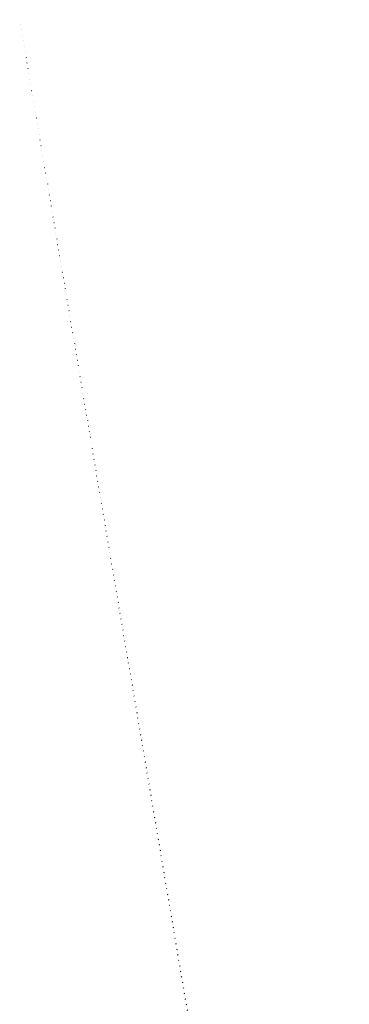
# Model space of a CAD drawing. Extents: x 447258 to 447844, y 441190 to 442763.
# Tile 123 of 123: x 447335 to 447460, y 442388 to 442763. Entities that reach past the tile are written whole.
import ezdxf

# ---------------------------------------------------------------- set-up
doc = ezdxf.new("R2010")
doc.units = 0
doc.header["$LTSCALE"] = 2
doc.header["$MEASUREMENT"] = 0
doc.linetypes.add('AUSGEZOGEN', pattern=[0])
doc.layers.add('SCHLITZRINNE', color=200, linetype='AUSGEZOGEN')

msp = doc.modelspace()

# ---------------------------------------------------------------- hatches: boundary and pattern name
at = {"layer": 'SCHLITZRINNE'}
h = msp.add_hatch(dxfattribs=at)
h.set_pattern_fill('_USER', color=256, scale=1.5, angle=45, style=0, pattern_type=0)
h.set_pattern_definition([(324.57214, (447454.4577, 442051.7744), (0.8695163, 1.222269), [])])
edge = h.paths.add_edge_path()
edge.add_line((447334.61, 442762.62), (447342.75, 442714.53))
edge.add_line((447342.75, 442714.53), (447353.71, 442649.78))
edge.add_line((447353.71, 442649.78), (447366.66, 442573))
edge.add_line((447366.66, 442573), (447374.28, 442528.1))
edge.add_line((447374.28, 442528.1), (447381.7, 442484.19))
edge.add_line((447381.7, 442484.19), (447389.27, 442439.44))
edge.add_line((447389.27, 442439.44), (447397.61, 442390.05))
edge.add_line((447397.61, 442390.05), (447405.85, 442341.53))
edge.add_line((447405.85, 442341.53), (447414.19, 442292.22))
edge.add_line((447414.19, 442292.22), (447422.92, 442240.68))
edge.add_line((447422.92, 442240.68), (447431.34, 442190.99))
edge.add_line((447431.34, 442190.99), (447439.46, 442143.08))
edge.add_line((447439.46, 442143.08), (447447.75, 442093.98))
edge.add_line((447447.75, 442093.98), (447454.08, 442054.03))
edge.add_line((447454.08, 442054.03), (447459.73, 442020.52))
edge.add_line((447453.69, 442053.31), (447459.22, 442020.52))
edge.add_line((447459.22, 442020.52), (447459.73, 442020.52))

doc.saveas('drawing.dxf')
